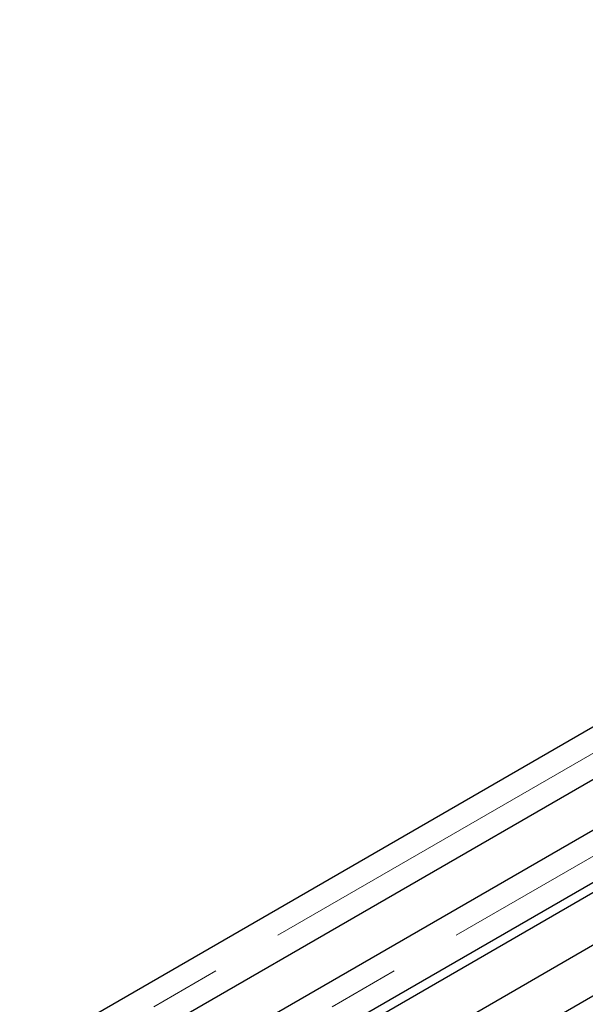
# Paper-space layout 'Sheet1' of a CAD drawing. Header units: millimetres. Extents: x -80341 to 21249, y 0 to 26255.
# Tile 30 of 154: x 7175 to 7426, y 9383 to 9820. Entities that reach past the tile are written whole.
import ezdxf

# ---------------------------------------------------------------- set-up
doc = ezdxf.new("R2010")
doc.units = ezdxf.units.MM
doc.linetypes.add('SLD-Mista-longa', pattern=[19.05, 15.24, -1.27, 1.27, -1.27])
doc.linetypes.add('SLD-Sólida', pattern=[0])
doc.layers.add('DETALHAMENTO', color=8, linetype='SLD-Sólida')

psp = doc.layouts.new('Sheet1')

# ---------------------------------------------------------------- linework, layer by layer
at = {"color": 7, "linetype": 'SLD-Sólida', "lineweight": 25, "ltscale": 25}
for p, q in [((7587.77, 9598.08), (6339.84, 8877.67)), ((6349.84, 8860.35), (7597.77, 9580.76)), ((7627.37, 9575.23), (6379.44, 8854.81)), ((6389.44, 8837.49), (7637.37, 9557.9)), ((7587.77, 9524.6), (6688.32, 9005.36)), ((6698.32, 8988.03), (7597.77, 9507.27)), ((7627.37, 9501.74), (6766.46, 9004.74))]:
    psp.add_line(p, q, dxfattribs=at)
at = {"layer": 'DETALHAMENTO', "linetype": 'SLD-Mista-longa', "lineweight": 18, "ltscale": 25}
for p, q in [((10506.23, 11271.33), (5945.04, 8638.21)), ((10585.43, 11271.33), (6319.99, 8808.94))]:
    psp.add_line(p, q, dxfattribs=at)

doc.saveas('drawing.dxf')
